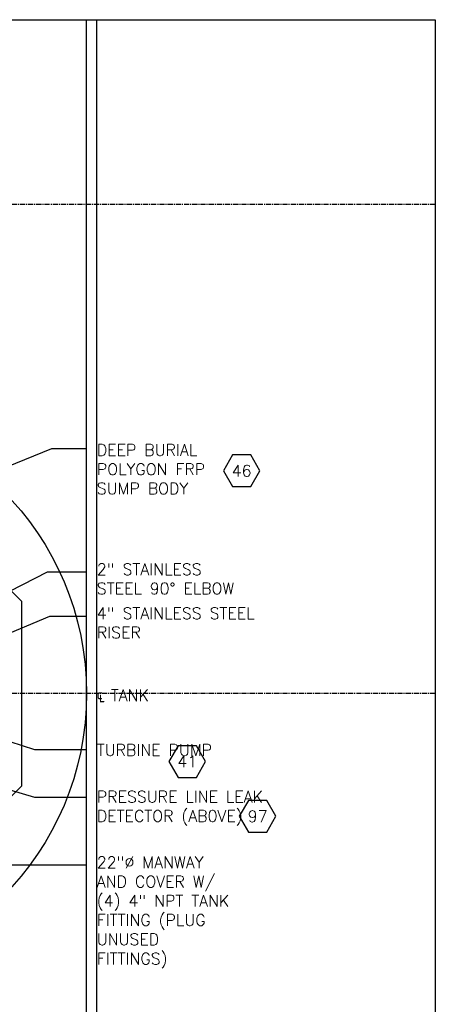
# Model space of a CAD drawing. Extents: x -750 to 90, y 3202 to 3394.
# Tile 29 of 72: x -527 to -486, y 3298 to 3394. Entities that reach past the tile are written whole.
import ezdxf
from ezdxf.enums import TextEntityAlignment as Align

# ---------------------------------------------------------------- set-up
doc = ezdxf.new("R2010")
doc.units = 0
doc.header["$MEASUREMENT"] = 0
doc.linetypes.add('CENTER1', pattern=[0.6625, 0.5, -0.075, 0.0125, -0.075])
doc.layers.get('0').update_dxf_attribs({"linetype": 'CONTINUOUS'})
for name, color, linetype in [('FREEZE-ALWAYS', 7, 'CONTINUOUS'), ('FRP-SUMP', 2, 'CONTINUOUS'), ('TEXT', 3, 'CONTINUOUS')]:
    doc.layers.add(name, color=color, linetype=linetype)
doc.layers.add('FREEZE-LINES', color=8, linetype='CONTINUOUS', plot=False)
doc.styles.add('GM2-3$0$SIMPLEX', font='simplex.shx')
doc.styles.add('SIMPLEX', font='simplex')
doc.dimstyles.new('DIM12', dxfattribs={"dimscale": 12, "dimtxt": 0.09375, "dimasz": 0.09375, "dimexe": 0.0625, "dimexo": 0.0625, "dimgap": 0.0625, "dimtad": 1, "dimdec": 4, "dimzin": 3, "dimdsep": 46, "dimlunit": 4, "dimtxsty": 'SIMPLEX', "dimcen": 0, "dimclrd": 3, "dimclre": 3, "dimclrt": 3, "dimadec": 0, "dimazin": 0, "dimtfac": 1, "dimtdec": 4, "dimtmove": 0, "dimatfit": 3, "dimfxl": 1, "dimfrac": 2, "dimtolj": 1, "dimtzin": 3, "dimarcsym": 0})

# ---------------------------------------------------------------- blocks, each defined once
blk = doc.blocks.new('HEX')
at = {"color": 3}
blk.add_lwpolyline([(-0.0577, 0.1), (-0.1155, 0), (-0.0577, -0.1), (0.0577, -0.1), (0.1155, 0), (0.0577, 0.1)], close=True, dxfattribs=at)
at = {"color": 3, "style": 'SIMPLEX'}
blk.add_attdef('D#', text='', height=0.08, dxfattribs=at).set_placement((0, 0), align=Align.MIDDLE)

msp = doc.modelspace()

# ---------------------------------------------------------------- linework, layer by layer
at = {"layer": 'FREEZE-ALWAYS', "color": 60, "linetype": 'Continuous'}
msp.add_lwpolyline([(-750.08631, 3393.81703), (-486.08631, 3393.81703), (-486.08631, 3201.81703), (-750.08631, 3201.81703)], close=True, dxfattribs=at)
at = {"layer": 'FREEZE-LINES', "color": 8, "linetype": 'Continuous'}
for p, q in [((-520.08631, 3253.50724), (-520.08631, 3393.81703)), ((-519.08631, 3253.50724), (-519.08631, 3393.81703))]:
    msp.add_line(p, q, dxfattribs=at)
at = {"layer": 'FREEZE-LINES', "color": 8, "linetype": 'CENTER1'}
for p, q in [((-486.08631, 3375.81703), (-618.08631, 3375.81703)), ((-486.08631, 3328.13499), (-618.08631, 3328.13499))]:
    msp.add_line(p, q, dxfattribs=at)
at = {"layer": 'FREEZE-LINES', "color": 8, "linetype": 'Continuous'}
msp.add_circle((-548.08631, 3328.13499), 28, dxfattribs=at)
at = {"layer": 'FRP-SUMP', "linetype": 'Continuous'}
msp.add_lwpolyline([(-526.39804, 3337.11856), (-539.10274, 3349.82326), (-557.06989, 3349.82326), (-569.77459, 3337.11856), (-569.77459, 3319.15141), (-557.06989, 3306.44671), (-539.10274, 3306.44671), (-526.39804, 3319.15141)], close=True, dxfattribs=at)

# ---------------------------------------------------------------- block references
at = {"layer": 'TEXT'}
ref = msp.add_blockref('HEX', (-504.9656, 3349.84633), dxfattribs=dict(at, xscale=15.46987781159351, yscale=15.46987781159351, zscale=15.46987781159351))
ref.add_attrib('D#', '46', dxfattribs={"layer": '0', "height": 1.125, "style": 'SIMPLEX'}).set_placement((-504.9656, 3349.84633), align=Align.MIDDLE)
ref = msp.add_blockref('HEX', (-510.27182, 3321.50533), dxfattribs=dict(at, xscale=15.46987781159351, yscale=15.46987781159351, zscale=15.46987781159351))
ref.add_attrib('D#', '41', dxfattribs={"layer": '0', "height": 1.125, "style": 'SIMPLEX'}).set_placement((-510.27182, 3321.50533), align=Align.MIDDLE)
ref = msp.add_blockref('HEX', (-503.41253, 3316.17047), dxfattribs=dict(at, xscale=15.46987781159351, yscale=15.46987781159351, zscale=15.46987781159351))
ref.add_attrib('D#', '97', dxfattribs={"layer": '0', "height": 1.125, "style": 'SIMPLEX'}).set_placement((-503.41253, 3316.17047), align=Align.MIDDLE)

# ---------------------------------------------------------------- texts
at = {"layer": 'TEXT', "char_height": 1.125}
for s, insert, width, attachment_point, style in [('DEEP BURIAL POLYGON FRP SUMP BODY', (-519.08631, 3352.43683), 14.4563841, 1, 'SIMPLEX'), ('2" STAINLESS STEEL 90%%D ELBOW', (-519.08631, 3340.80951), 15.6872681, 1, 'SIMPLEX'), ('4" STAINLESS STEEL RISER', (-519.08631, 3336.52089), 17.1474458, 1, 'SIMPLEX'), ('℄ TANK', (-519.08631, 3327.28673), 15.3799167, 7, 'GM2-3$0$SIMPLEX'), ('TURBINE PUMP ', (-519.08631, 3323.1931), 11.2820929, 1, 'SIMPLEX'), ('\\pt2.16;PRESSURE LINE LEAK DETECTOR (AB0VE)', (-519.08631, 3318.63471), 17.864943, 1, 'SIMPLEX'), ('22"%%C MANWAY AND COVER W/ (4) 4" NPT TANK FITTING (PLUG UNUSED FITTINGS)', (-519.08631, 3312.23953), 14.7686991, 1, 'SIMPLEX')]:
    msp.add_mtext(s, dxfattribs=dict(at, insert=insert, width=width, attachment_point=attachment_point, style=style))

# ---------------------------------------------------------------- leaders
at = {"layer": 'TEXT', "linetype": 'Continuous'}
msp.add_leader([(-536.17819, 3346.89871), (-523.4817, 3352.00916), (-520.08631, 3352.00916)], dimstyle='DIM12', override={"dimgap": 0.0625, "dimtad": 0}, dxfattribs=at)
at = {"layer": 'TEXT'}
for points in [[(-542.92123, 3330.18844), (-523.91118, 3340.00282), (-520.08631, 3340.00282)], [(-538.73439, 3329.32223), (-523.68129, 3335.68726), (-520.08631, 3335.68726)], [(-535.01938, 3325.9155), (-525.15227, 3322.66969), (-520.08631, 3322.66969)], [(-543.35541, 3323.33597), (-525.15227, 3318.03581), (-520.08631, 3318.03581)], [(-539.952, 3320.36354), (-527.43959, 3311.43896), (-520.08631, 3311.43896)]]:
    msp.add_leader(points, dimstyle='DIM12', dxfattribs=at)

doc.saveas('drawing.dxf')
